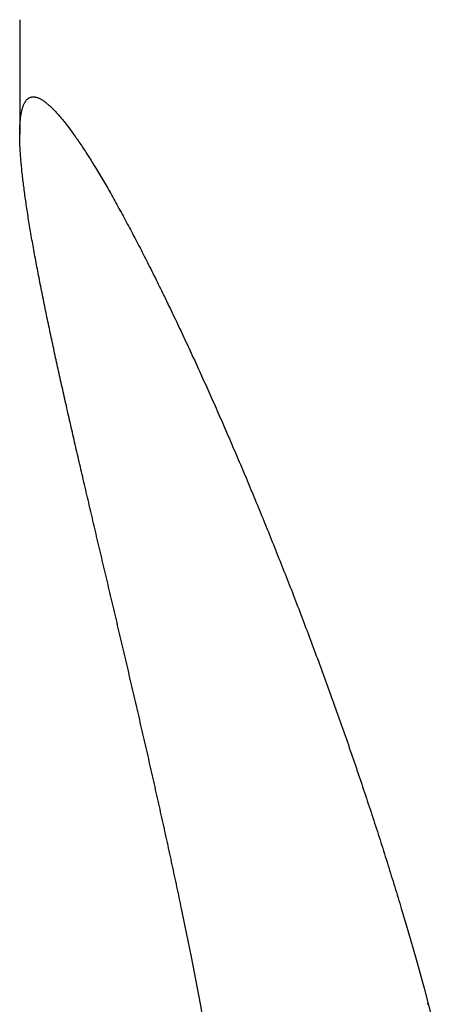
# Model space of a CAD drawing. Extents: x 987 to 2641, y 1244 to 2490.
# Tile 55 of 138: x 1938 to 1972, y 1949 to 2029. Entities that reach past the tile are written whole.
import ezdxf

# ---------------------------------------------------------------- set-up
doc = ezdxf.new("R2010")
doc.units = 0
doc.layers.add('KF_GRAVIS_8_DIM', color=1, linetype='CONTINUOUS')
doc.layers.add('KF_GRAVIS_8_LEFT', color=7, linetype='CONTINUOUS')

# ---------------------------------------------------------------- blocks, each defined once
blk = doc.blocks.new('*U13')
at = {"layer": 'KF_GRAVIS_8_LEFT'}
for p, q in [((-115.2643, -116.6025), (-115.2643, -125.9019)), ((-82.1256, -196.5), (-82.2114, -196.5))]:
    blk.add_line(p, q, dxfattribs=at)
for points in [[(-102.14, -188.731, 0), (-102.186, -188.511, 0), (-102.233, -188.29, 0), (-102.279, -188.069, 0), (-102.326, -187.848, 0), (-102.372, -187.626, 0), (-102.419, -187.404, 0), (-102.466, -187.183, 0), (-102.514, -186.96, 0), (-102.561, -186.738, 0), (-102.609, -186.516, 0), (-102.656, -186.293, 0), (-102.704, -186.07, 0), (-102.752, -185.847, 0), (-102.8, -185.623, 0), (-102.848, -185.4, 0), (-102.896, -185.176, 0), (-102.945, -184.953, 0), (-102.993, -184.729, 0), (-103.042, -184.504, 0), (-103.09, -184.28, 0), (-103.139, -184.056, 0), (-103.188, -183.831, 0), (-103.237, -183.606, 0), (-103.286, -183.381, 0), (-103.336, -183.156, 0), (-103.385, -182.931, 0), (-103.435, -182.706, 0), (-103.484, -182.48, 0), (-103.534, -182.255, 0), (-103.584, -182.029, 0), (-103.634, -181.803, 0), (-103.684, -181.577, 0), (-103.734, -181.351, 0), (-103.784, -181.125, 0), (-103.834, -180.899, 0), (-103.885, -180.673, 0), (-103.935, -180.446, 0), (-103.986, -180.22, 0), (-104.036, -179.993, 0), (-104.087, -179.767, 0), (-104.138, -179.54, 0), (-104.189, -179.313, 0), (-104.24, -179.086, 0), (-104.291, -178.859, 0), (-104.342, -178.633, 0), (-104.393, -178.406, 0), (-104.444, -178.179, 0), (-104.496, -177.952, 0), (-104.547, -177.724, 0), (-104.599, -177.497, 0), (-104.65, -177.27, 0), (-104.702, -177.043, 0), (-104.753, -176.816, 0), (-104.805, -176.589, 0), (-104.857, -176.361, 0), (-104.909, -176.134, 0), (-104.96, -175.907, 0), (-105.012, -175.68, 0), (-105.064, -175.453, 0), (-105.116, -175.226, 0), (-105.168, -174.998, 0), (-105.22, -174.771, 0), (-105.273, -174.544, 0), (-105.325, -174.317, 0), (-105.377, -174.09, 0), (-105.429, -173.863, 0), (-105.482, -173.636, 0), (-105.534, -173.409, 0), (-105.586, -173.182, 0), (-105.639, -172.956, 0), (-105.691, -172.729, 0), (-105.744, -172.502, 0), (-105.796, -172.275, 0), (-105.849, -172.049, 0), (-105.901, -171.822, 0), (-105.954, -171.596, 0), (-106.006, -171.37, 0), (-106.059, -171.144, 0), (-106.111, -170.918, 0), (-106.164, -170.692, 0), (-106.217, -170.466, 0), (-106.269, -170.24, 0), (-106.322, -170.014, 0), (-106.374, -169.789, 0), (-106.427, -169.563, 0), (-106.48, -169.338, 0), (-106.532, -169.113, 0), (-106.585, -168.888, 0), (-106.638, -168.663, 0), (-106.69, -168.438, 0), (-106.743, -168.213, 0), (-106.796, -167.989, 0), (-106.848, -167.765, 0), (-106.901, -167.54, 0), (-106.954, -167.317, 0), (-107.006, -167.093, 0), (-107.059, -166.869, 0), (-107.111, -166.646, 0), (-107.164, -166.422, 0), (-107.216, -166.199, 0), (-107.269, -165.976, 0), (-107.321, -165.754, 0), (-107.374, -165.531, 0), (-107.426, -165.309, 0), (-107.478, -165.087, 0), (-107.531, -164.865, 0), (-107.583, -164.643, 0), (-107.635, -164.422, 0), (-107.687, -164.2, 0), (-107.739, -163.979, 0), (-107.791, -163.758, 0), (-107.843, -163.538, 0), (-107.895, -163.318, 0), (-107.947, -163.097, 0), (-107.999, -162.878, 0), (-108.051, -162.658, 0), (-108.103, -162.439, 0), (-108.154, -162.22, 0), (-108.206, -162.001, 0), (-108.258, -161.782, 0), (-108.309, -161.564, 0), (-108.361, -161.346, 0), (-108.412, -161.128, 0), (-108.463, -160.911, 0), (-108.515, -160.693, 0), (-108.566, -160.477, 0), (-108.617, -160.26, 0), (-108.668, -160.044, 0), (-108.719, -159.828, 0), (-108.77, -159.612, 0), (-108.821, -159.396, 0), (-108.871, -159.181, 0), (-108.922, -158.967, 0), (-108.972, -158.752, 0), (-109.023, -158.538, 0), (-109.073, -158.324, 0), (-109.123, -158.111, 0), (-109.174, -157.897, 0), (-109.224, -157.685, 0), (-109.274, -157.472, 0), (-109.324, -157.26, 0), (-109.373, -157.048, 0), (-109.423, -156.837, 0), (-109.473, -156.626, 0), (-109.522, -156.415, 0), (-109.571, -156.205, 0), (-109.621, -155.995, 0), (-109.67, -155.785, 0), (-109.719, -155.576, 0), (-109.768, -155.367, 0), (-109.816, -155.159, 0), (-109.865, -154.951, 0), (-109.914, -154.743, 0), (-109.962, -154.536, 0), (-110.01, -154.329, 0), (-110.059, -154.122, 0), (-110.107, -153.916, 0), (-110.155, -153.711, 0), (-110.202, -153.505, 0), (-110.25, -153.301, 0), (-110.298, -153.096, 0), (-110.345, -152.892, 0), (-110.392, -152.689, 0), (-110.439, -152.486, 0), (-110.486, -152.283, 0), (-110.533, -152.081, 0), (-110.58, -151.879, 0), (-110.626, -151.678, 0), (-110.673, -151.477, 0), (-110.719, -151.277, 0), (-110.765, -151.077, 0), (-110.811, -150.877, 0), (-110.857, -150.678, 0), (-110.902, -150.48, 0), (-110.948, -150.282, 0), (-110.993, -150.084, 0), (-111.038, -149.887, 0), (-111.083, -149.691, 0), (-111.128, -149.495, 0), (-111.173, -149.299, 0), (-111.217, -149.104, 0), (-111.262, -148.909, 0), (-111.306, -148.715, 0), (-111.35, -148.522, 0), (-111.393, -148.329, 0), (-111.437, -148.136, 0), (-111.48, -147.944, 0), (-111.524, -147.753, 0), (-111.567, -147.562, 0), (-111.61, -147.372, 0), (-111.652, -147.182, 0), (-111.695, -146.993, 0), (-111.737, -146.804, 0), (-111.779, -146.616, 0), (-111.821, -146.428, 0), (-111.863, -146.241, 0), (-111.904, -146.055, 0), (-111.946, -145.869, 0), (-111.987, -145.684, 0), (-112.028, -145.499, 0), (-112.068, -145.315, 0), (-112.109, -145.131, 0), (-112.149, -144.948, 0), (-112.19, -144.764, 0), (-112.23, -144.581, 0), (-112.27, -144.397, 0), (-112.31, -144.214, 0), (-112.35, -144.03, 0), (-112.39, -143.847, 0), (-112.43, -143.663, 0), (-112.47, -143.48, 0), (-112.509, -143.296, 0), (-112.549, -143.113, 0), (-112.588, -142.93, 0), (-112.628, -142.747, 0), (-112.667, -142.564, 0), (-112.706, -142.381, 0), (-112.745, -142.198, 0), (-112.784, -142.015, 0), (-112.822, -141.832, 0), (-112.861, -141.65, 0), (-112.899, -141.468, 0), (-112.938, -141.286, 0), (-112.976, -141.104, 0), (-113.014, -140.922, 0), (-113.051, -140.74, 0), (-113.089, -140.559, 0), (-113.127, -140.378, 0), (-113.164, -140.197, 0), (-113.201, -140.017, 0), (-113.238, -139.837, 0), (-113.275, -139.657, 0), (-113.311, -139.477, 0), (-113.347, -139.298, 0), (-113.384, -139.119, 0), (-113.42, -138.94, 0), (-113.455, -138.762, 0), (-113.491, -138.584, 0), (-113.526, -138.407, 0), (-113.561, -138.23, 0), (-113.596, -138.053, 0), (-113.631, -137.877, 0), (-113.665, -137.701, 0), (-113.699, -137.525, 0), (-113.733, -137.35, 0), (-113.767, -137.176, 0), (-113.8, -137.002, 0), (-113.833, -136.828, 0), (-113.866, -136.655, 0), (-113.899, -136.482, 0), (-113.931, -136.31, 0), (-113.963, -136.139, 0), (-113.995, -135.968, 0), (-114.027, -135.798, 0), (-114.058, -135.628, 0), (-114.089, -135.459, 0), (-114.119, -135.29, 0), (-114.15, -135.122, 0), (-114.18, -134.955, 0), (-114.209, -134.788, 0), (-114.239, -134.622, 0), (-114.268, -134.457, 0), (-114.296, -134.292, 0), (-114.325, -134.128, 0), (-114.353, -133.965, 0), (-114.381, -133.802, 0), (-114.408, -133.64, 0), (-114.435, -133.479, 0), (-114.462, -133.318, 0), (-114.488, -133.159, 0), (-114.514, -133, 0), (-114.54, -132.842, 0), (-114.565, -132.685, 0), (-114.59, -132.528, 0), (-114.614, -132.372, 0), (-114.639, -132.218, 0), (-114.662, -132.064, 0), (-114.686, -131.911, 0), (-114.709, -131.758, 0), (-114.731, -131.607, 0), (-114.753, -131.456, 0), (-114.775, -131.307, 0), (-114.796, -131.158, 0), (-114.817, -131.011, 0), (-114.838, -130.864, 0), (-114.858, -130.718, 0), (-114.877, -130.573, 0), (-114.897, -130.429, 0), (-114.915, -130.287, 0), (-114.934, -130.145, 0), (-114.952, -130.004, 0), (-114.969, -129.864, 0), (-114.986, -129.726, 0), (-115.002, -129.588, 0), (-115.018, -129.451, 0), (-115.034, -129.316, 0), (-115.049, -129.181, 0), (-115.064, -129.048, 0), (-115.078, -128.916, 0), (-115.092, -128.785, 0), (-115.105, -128.654, 0), (-115.117, -128.526, 0), (-115.13, -128.398, 0), (-115.141, -128.271, 0), (-115.152, -128.146, 0), (-115.163, -128.022, 0), (-115.173, -127.899, 0), (-115.183, -127.777, 0), (-115.192, -127.656, 0), (-115.201, -127.537, 0), (-115.209, -127.419, 0), (-115.216, -127.302, 0), (-115.223, -127.186, 0), (-115.23, -127.072, 0), (-115.236, -126.958, 0), (-115.241, -126.847, 0), (-115.246, -126.736, 0), (-115.25, -126.627, 0), (-115.254, -126.519, 0), (-115.257, -126.413, 0), (-115.26, -126.307, 0), (-115.262, -126.204, 0), (-115.263, -126.101, 0), (-115.264, -126, 0), (-115.264, -125.9, 0), (-115.264, -125.802, 0), (-115.263, -125.705, 0), (-115.262, -125.61, 0), (-115.26, -125.516, 0), (-115.257, -125.423, 0), (-115.254, -125.332, 0), (-115.25, -125.242, 0), (-115.245, -125.154, 0), (-115.24, -125.068, 0), (-115.234, -124.983, 0), (-115.228, -124.899, 0), (-115.221, -124.817, 0), (-115.213, -124.736, 0), (-115.205, -124.657, 0), (-115.196, -124.58, 0), (-115.187, -124.504, 0), (-115.176, -124.429, 0), (-115.166, -124.357, 0), (-115.154, -124.286, 0), (-115.142, -124.216, 0), (-115.129, -124.148, 0), (-115.116, -124.082, 0), (-115.102, -124.017, 0), (-115.087, -123.954, 0), (-115.071, -123.893, 0), (-115.055, -123.833, 0), (-115.038, -123.775, 0), (-115.021, -123.719, 0), (-115.003, -123.664, 0), (-114.984, -123.611, 0), (-114.964, -123.56, 0), (-114.944, -123.511, 0), (-114.923, -123.463, 0), (-114.901, -123.417, 0), (-114.879, -123.373, 0), (-114.856, -123.33, 0), (-114.832, -123.29, 0), (-114.807, -123.251, 0), (-114.782, -123.214, 0), (-114.756, -123.178, 0), (-114.729, -123.145, 0), (-114.702, -123.113, 0), (-114.674, -123.084, 0), (-114.645, -123.056, 0), (-114.615, -123.03, 0), (-114.585, -123.005, 0), (-114.554, -122.983, 0), (-114.522, -122.963, 0), (-114.49, -122.944, 0), (-114.456, -122.927, 0), (-114.422, -122.913, 0), (-114.387, -122.9, 0), (-114.352, -122.889, 0), (-114.315, -122.88, 0), (-114.278, -122.873, 0), (-114.24, -122.868, 0), (-114.201, -122.865, 0), (-114.162, -122.864, 0)], [(-114.162, -122.864, 0), (-114.122, -122.865, 0), (-114.081, -122.868, 0), (-114.039, -122.873, 0), (-113.997, -122.88, 0), (-113.954, -122.889, 0), (-113.911, -122.9, 0), (-113.867, -122.913, 0), (-113.822, -122.927, 0), (-113.777, -122.944, 0), (-113.731, -122.963, 0), (-113.684, -122.983, 0), (-113.637, -123.005, 0), (-113.59, -123.03, 0), (-113.541, -123.056, 0), (-113.492, -123.084, 0), (-113.443, -123.113, 0), (-113.393, -123.145, 0), (-113.342, -123.178, 0), (-113.291, -123.214, 0), (-113.239, -123.251, 0), (-113.187, -123.29, 0), (-113.134, -123.33, 0), (-113.08, -123.373, 0), (-113.026, -123.417, 0), (-112.971, -123.463, 0), (-112.916, -123.511, 0), (-112.861, -123.56, 0), (-112.804, -123.611, 0), (-112.748, -123.664, 0), (-112.69, -123.719, 0), (-112.633, -123.775, 0), (-112.574, -123.833, 0), (-112.515, -123.893, 0), (-112.456, -123.954, 0), (-112.396, -124.017, 0), (-112.336, -124.082, 0), (-112.275, -124.148, 0), (-112.213, -124.216, 0), (-112.152, -124.286, 0), (-112.089, -124.357, 0), (-112.026, -124.429, 0), (-111.963, -124.504, 0), (-111.899, -124.58, 0), (-111.835, -124.657, 0), (-111.77, -124.736, 0), (-111.705, -124.817, 0), (-111.64, -124.899, 0), (-111.573, -124.983, 0), (-111.507, -125.068, 0), (-111.44, -125.154, 0), (-111.373, -125.242, 0), (-111.305, -125.332, 0), (-111.236, -125.423, 0), (-111.168, -125.516, 0), (-111.099, -125.61, 0), (-111.029, -125.705, 0), (-110.959, -125.802, 0), (-110.889, -125.9, 0), (-110.818, -126, 0), (-110.747, -126.101, 0), (-110.676, -126.204, 0), (-110.604, -126.307, 0), (-110.531, -126.413, 0), (-110.459, -126.519, 0), (-110.386, -126.627, 0), (-110.312, -126.736, 0), (-110.239, -126.847, 0), (-110.165, -126.958, 0), (-110.09, -127.072, 0), (-110.015, -127.186, 0), (-109.94, -127.302, 0), (-109.865, -127.419, 0), (-109.789, -127.537, 0), (-109.713, -127.656, 0), (-109.636, -127.777, 0), (-109.56, -127.899, 0), (-109.482, -128.022, 0), (-109.405, -128.146, 0), (-109.327, -128.271, 0), (-109.249, -128.398, 0), (-109.171, -128.526, 0), (-109.092, -128.654, 0), (-109.014, -128.785, 0), (-108.934, -128.916, 0), (-108.855, -129.048, 0), (-108.775, -129.181, 0), (-108.695, -129.316, 0), (-108.615, -129.451, 0), (-108.535, -129.588, 0), (-108.454, -129.726, 0), (-108.373, -129.864, 0), (-108.292, -130.004, 0), (-108.21, -130.145, 0), (-108.129, -130.287, 0), (-108.047, -130.429, 0), (-107.965, -130.573, 0), (-107.882, -130.718, 0), (-107.8, -130.864, 0), (-107.717, -131.011, 0), (-107.634, -131.158, 0), (-107.551, -131.307, 0), (-107.468, -131.456, 0), (-107.384, -131.607, 0), (-107.3, -131.758, 0), (-107.216, -131.911, 0), (-107.132, -132.064, 0), (-107.048, -132.218, 0), (-106.964, -132.372, 0), (-106.879, -132.528, 0), (-106.794, -132.685, 0), (-106.709, -132.842, 0), (-106.624, -133, 0), (-106.539, -133.159, 0), (-106.454, -133.318, 0), (-106.369, -133.479, 0), (-106.283, -133.64, 0), (-106.197, -133.802, 0), (-106.112, -133.965, 0), (-106.026, -134.128, 0), (-105.94, -134.292, 0), (-105.854, -134.457, 0), (-105.767, -134.622, 0), (-105.681, -134.788, 0), (-105.595, -134.955, 0), (-105.508, -135.122, 0), (-105.422, -135.29, 0), (-105.335, -135.459, 0), (-105.248, -135.628, 0), (-105.162, -135.798, 0), (-105.075, -135.968, 0), (-104.988, -136.139, 0), (-104.901, -136.31, 0), (-104.814, -136.482, 0), (-104.727, -136.655, 0), (-104.64, -136.828, 0), (-104.553, -137.002, 0), (-104.466, -137.176, 0), (-104.379, -137.35, 0), (-104.292, -137.525, 0), (-104.204, -137.701, 0), (-104.117, -137.877, 0), (-104.03, -138.053, 0), (-103.943, -138.23, 0), (-103.856, -138.407, 0), (-103.769, -138.584, 0), (-103.682, -138.762, 0), (-103.595, -138.94, 0), (-103.508, -139.119, 0), (-103.421, -139.298, 0), (-103.334, -139.477, 0), (-103.247, -139.657, 0), (-103.16, -139.837, 0), (-103.073, -140.017, 0), (-102.986, -140.197, 0), (-102.9, -140.378, 0), (-102.813, -140.559, 0), (-102.726, -140.74, 0), (-102.64, -140.922, 0), (-102.554, -141.104, 0), (-102.467, -141.286, 0), (-102.381, -141.468, 0), (-102.295, -141.65, 0), (-102.209, -141.832, 0), (-102.123, -142.015, 0), (-102.037, -142.198, 0), (-101.951, -142.381, 0), (-101.866, -142.564, 0), (-101.78, -142.747, 0), (-101.695, -142.93, 0), (-101.61, -143.113, 0), (-101.525, -143.296, 0), (-101.44, -143.48, 0), (-101.355, -143.663, 0), (-101.27, -143.847, 0), (-101.186, -144.03, 0), (-101.102, -144.214, 0), (-101.018, -144.397, 0), (-100.934, -144.581, 0), (-100.85, -144.764, 0), (-100.766, -144.948, 0), (-100.683, -145.131, 0), (-100.6, -145.315, 0), (-100.516, -145.499, 0), (-100.433, -145.684, 0), (-100.349, -145.869, 0), (-100.265, -146.055, 0), (-100.181, -146.241, 0), (-100.097, -146.428, 0), (-100.013, -146.616, 0), (-99.9292, -146.804, 0), (-99.8449, -146.993, 0), (-99.7606, -147.182, 0), (-99.6762, -147.372, 0), (-99.5917, -147.562, 0), (-99.5071, -147.753, 0), (-99.4224, -147.944, 0), (-99.3376, -148.136, 0), (-99.2528, -148.329, 0), (-99.1679, -148.522, 0), (-99.0829, -148.715, 0), (-98.9978, -148.909, 0), (-98.9127, -149.104, 0), (-98.8275, -149.299, 0), (-98.7422, -149.495, 0), (-98.6568, -149.691, 0), (-98.5714, -149.887, 0), (-98.486, -150.084, 0), (-98.4005, -150.282, 0), (-98.3149, -150.48, 0), (-98.2292, -150.678, 0), (-98.1435, -150.877, 0), (-98.0578, -151.077, 0), (-97.972, -151.277, 0), (-97.8862, -151.477, 0), (-97.8003, -151.678, 0), (-97.7144, -151.879, 0), (-97.6284, -152.081, 0), (-97.5424, -152.283, 0), (-97.4563, -152.486, 0), (-97.3703, -152.689, 0), (-97.2842, -152.892, 0), (-97.198, -153.096, 0), (-97.1118, -153.301, 0), (-97.0256, -153.505, 0), (-96.9394, -153.711, 0), (-96.8532, -153.916, 0), (-96.7669, -154.122, 0), (-96.6806, -154.329, 0), (-96.5943, -154.536, 0), (-96.508, -154.743, 0), (-96.4217, -154.951, 0), (-96.3353, -155.159, 0), (-96.249, -155.367, 0), (-96.1626, -155.576, 0), (-96.0762, -155.785, 0), (-95.9899, -155.995, 0), (-95.9035, -156.205, 0), (-95.8171, -156.415, 0), (-95.7308, -156.626, 0), (-95.6444, -156.837, 0), (-95.558, -157.048, 0), (-95.4717, -157.26, 0), (-95.3854, -157.472, 0), (-95.2991, -157.685, 0), (-95.2127, -157.897, 0), (-95.1265, -158.111, 0), (-95.0402, -158.324, 0), (-94.9539, -158.538, 0), (-94.8677, -158.752, 0), (-94.7815, -158.967, 0), (-94.6954, -159.181, 0), (-94.6092, -159.396, 0), (-94.5231, -159.612, 0), (-94.437, -159.828, 0), (-94.351, -160.044, 0), (-94.265, -160.26, 0), (-94.179, -160.477, 0), (-94.0931, -160.693, 0), (-94.0072, -160.911, 0), (-93.9214, -161.128, 0), (-93.8356, -161.346, 0), (-93.7498, -161.564, 0), (-93.6641, -161.782, 0), (-93.5785, -162.001, 0), (-93.4929, -162.22, 0), (-93.4074, -162.439, 0), (-93.3219, -162.658, 0), (-93.2365, -162.878, 0), (-93.1512, -163.097, 0), (-93.0659, -163.318, 0), (-92.9807, -163.538, 0), (-92.8956, -163.758, 0), (-92.8105, -163.979, 0), (-92.7255, -164.2, 0), (-92.6406, -164.422, 0), (-92.5558, -164.643, 0), (-92.471, -164.865, 0), (-92.3863, -165.087, 0), (-92.3017, -165.309, 0), (-92.2172, -165.531, 0), (-92.1328, -165.754, 0), (-92.0485, -165.976, 0), (-91.9642, -166.199, 0), (-91.8801, -166.422, 0), (-91.796, -166.646, 0), (-91.7121, -166.869, 0), (-91.6282, -167.093, 0), (-91.5445, -167.317, 0), (-91.4608, -167.54, 0), (-91.3773, -167.765, 0), (-91.2938, -167.989, 0), (-91.2105, -168.213, 0), (-91.1273, -168.438, 0), (-91.0442, -168.663, 0), (-90.9613, -168.888, 0), (-90.8784, -169.113, 0), (-90.7957, -169.338, 0), (-90.7131, -169.563, 0), (-90.6306, -169.789, 0), (-90.5482, -170.014, 0), (-90.466, -170.24, 0), (-90.3839, -170.466, 0), (-90.3019, -170.692, 0), (-90.2201, -170.918, 0), (-90.1384, -171.144, 0), (-90.0568, -171.37, 0), (-89.9754, -171.596, 0), (-89.8941, -171.822, 0), (-89.8129, -172.049, 0), (-89.7319, -172.275, 0), (-89.6511, -172.502, 0), (-89.5703, -172.729, 0), (-89.4898, -172.956, 0), (-89.4094, -173.182, 0), (-89.3291, -173.409, 0), (-89.249, -173.636, 0), (-89.169, -173.863, 0), (-89.0892, -174.09, 0), (-89.0096, -174.317, 0), (-88.9301, -174.544, 0), (-88.8508, -174.771, 0), (-88.7716, -174.998, 0), (-88.6926, -175.226, 0), (-88.6138, -175.453, 0), (-88.5351, -175.68, 0), (-88.4566, -175.907, 0), (-88.3783, -176.134, 0), (-88.3001, -176.361, 0), (-88.2222, -176.589, 0), (-88.1444, -176.816, 0), (-88.0667, -177.043, 0), (-87.9893, -177.27, 0), (-87.9121, -177.497, 0), (-87.835, -177.724, 0), (-87.7581, -177.952, 0), (-87.6814, -178.179, 0), (-87.6049, -178.406, 0), (-87.5286, -178.633, 0), (-87.4524, -178.859, 0), (-87.3765, -179.086, 0), (-87.3007, -179.313, 0), (-87.2252, -179.54, 0), (-87.1498, -179.767, 0), (-87.0747, -179.993, 0), (-86.9998, -180.22, 0), (-86.925, -180.446, 0), (-86.8505, -180.673, 0), (-86.7761, -180.899, 0), (-86.702, -181.125, 0), (-86.6281, -181.351, 0), (-86.5544, -181.577, 0), (-86.4809, -181.803, 0), (-86.4077, -182.029, 0), (-86.3346, -182.255, 0), (-86.2618, -182.48, 0), (-86.1892, -182.706, 0), (-86.1168, -182.931, 0), (-86.0446, -183.156, 0), (-85.9727, -183.381, 0), (-85.901, -183.606, 0), (-85.8295, -183.831, 0), (-85.7582, -184.056, 0), (-85.6872, -184.28, 0), (-85.6164, -184.504, 0), (-85.5459, -184.729, 0), (-85.4755, -184.953, 0), (-85.4055, -185.176, 0), (-85.3356, -185.4, 0), (-85.266, -185.623, 0), (-85.1967, -185.847, 0), (-85.1276, -186.07, 0), (-85.0587, -186.293, 0), (-84.9901, -186.516, 0), (-84.9218, -186.738, 0), (-84.8537, -186.96, 0), (-84.7858, -187.183, 0), (-84.7182, -187.404, 0), (-84.6509, -187.626, 0), (-84.5838, -187.848, 0), (-84.517, -188.069, 0), (-84.4505, -188.29, 0), (-84.3842, -188.511, 0), (-84.3182, -188.731, 0)], [(-100.381, -197.72, 0), (-100.611, -196.466, 0), (-100.848, -195.203, 0), (-101.092, -193.93, 0), (-101.343, -192.647, 0), (-101.601, -191.353, 0), (-101.867, -190.048, 0), (-102.14, -188.731, 0)], [(-84.3182, -188.731, 0), (-83.9283, -190.048, 0), (-83.549, -191.353, 0), (-83.1801, -192.647, 0), (-82.8215, -193.93, 0), (-82.473, -195.203, 0), (-82.1345, -196.466, 0), (-81.8058, -197.72, 0)]]:
    blk.add_polyline3d(points, dxfattribs=at)

msp = doc.modelspace()

# ---------------------------------------------------------------- block references
at = {"layer": 'KF_GRAVIS_8_DIM'}
msp.add_blockref('*U13', (2053.383, 2145.913), dxfattribs=at)

doc.saveas('drawing.dxf')
